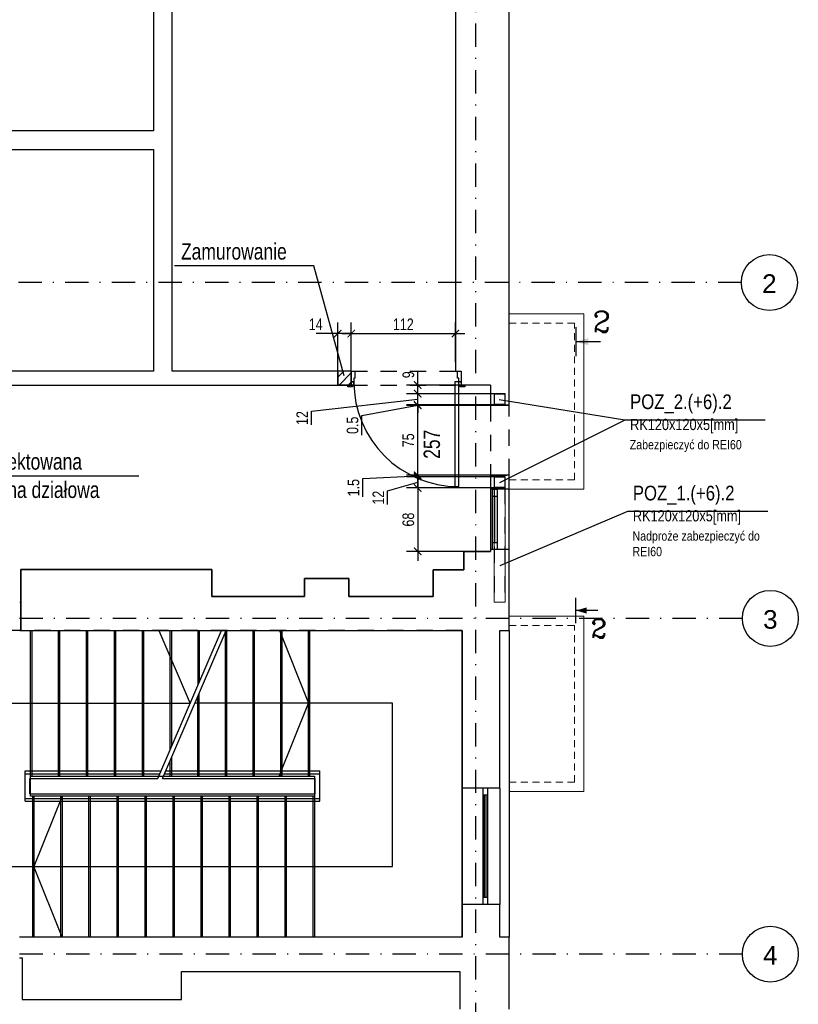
# Model space of a CAD drawing. Header units: metres. Extents: x -1659 to 3841, y -330 to 2686.
# Tile 11 of 13: x 1654 to 2489, y 880 to 1935. Entities that reach past the tile are written whole.
import ezdxf
from ezdxf.enums import TextEntityAlignment as Align

# ---------------------------------------------------------------- set-up
doc = ezdxf.new("R2010")
doc.units = ezdxf.units.M
doc.header["$LTSCALE"] = 50
doc.header["$MEASUREMENT"] = 0
for name, pattern in [('DASHDOTX2', [1, 0.5, -0.25, 0, -0.25]), ('DO', [1, 0.5, -0.24, 0.02, -0.24]), ('DP', [0.63, 0.35, -0.28]), ('Przer. długie kreski', [0.25, 0.15, -0.1])]:
    doc.linetypes.add(name, pattern=pattern)
for name, color, linetype in [('A_osie', 7, 'Continuous'), ('A_ściany', 7, 'Continuous'), ('BS_wym', 1, 'Continuous'), ('BZ_odn', 1, 'Continuous'), ('BZ_osd', 1, 'DO'), ('BZ_txc', 1, 'Continuous'), ('BZ_txg', 3, 'Continuous'), ('BZ_txs', 2, 'Continuous'), ('BZ_wym', 1, 'Continuous'), ('K3_konstrukcja do wykonania', 2, 'Continuous'), ('K3_projektowane nadproza', 150, 'DP'), ('k3_projektowane sciany', 2, 'Continuous'), ('k3_sciany istn', 1, 'DP')]:
    doc.layers.add(name, color=color, linetype=linetype)
doc.styles.add('BIKTC', font='bikromsw.shx', dxfattribs={"width": 0.85})
doc.styles.add('BIKTS', font='bikromsw.shx', dxfattribs={"width": 0.85})
doc.styles.add('BIKWYM', font='bikromsw.shx', dxfattribs={"width": 0.8})
doc.styles.add('GENERATED_STYLE_1', font='arial.ttf')
doc.styles.add('ROMANC', font='ROMANC.SHX', dxfattribs={"width": 0.9})
doc.dimstyles.new('BS_KP_50', dxfattribs={"dimscale": 0.5, "dimtxt": 25, "dimasz": 16, "dimexe": 24, "dimexo": 0, "dimgap": 0, "dimtad": 0, "dimdec": 1, "dimrnd": 0.5, "dimzin": 9, "dimdsep": 46, "dimtxsty": 'BIKWYM', "dimblk": 'ARCHTICK', "dimblk1": 'ARCHTICK', "dimblk2": 'WYM-KP', "dimcen": 0, "dimdle": 20, "dimclrd": 256, "dimclre": 256, "dimclrt": 7, "dimadec": 0, "dimazin": 0, "dimtfac": 0.033333, "dimtdec": 1, "dimtmove": 0, "dimatfit": 3, "dimldrblk": 'ARCHTICK', "dimfxl": 1, "dimtvp": 0.8, "dimtfillclr": 256, "dimtolj": 1, "dimarcsym": 0})
doc.dimstyles.new('BZ_BGR_50', dxfattribs={"dimscale": 0.5, "dimtxt": 25, "dimasz": 1.666667, "dimexe": 0, "dimexo": 0, "dimgap": 0, "dimtad": 0, "dimdec": 1, "dimrnd": 0.5, "dimzin": 9, "dimdsep": 46, "dimtxsty": 'BIKWYM', "dimblk": 'NONE', "dimcen": 0, "dimse1": 1, "dimse2": 1, "dimclrd": 256, "dimclre": 256, "dimclrt": 7, "dimadec": 0, "dimazin": 0, "dimtfac": 0.033333, "dimtdec": 1, "dimtmove": 0, "dimatfit": 3, "dimldrblk": 'NONE', "dimfxl": 1, "dimtvp": 0.8, "dimtolj": 1, "dimarcsym": 0})
doc.dimstyles.new('BZ_KP_50', dxfattribs={"dimscale": 0.5, "dimtxt": 25, "dimasz": 16, "dimexe": 24, "dimexo": 0, "dimgap": 0, "dimtad": 0, "dimdec": 1, "dimrnd": 0.5, "dimzin": 9, "dimdsep": 46, "dimtxsty": 'BIKWYM', "dimblk": 'ARCHTICK', "dimblk1": 'ARCHTICK', "dimblk2": 'WYM-KP', "dimcen": 0, "dimdle": 20, "dimclrd": 256, "dimclre": 256, "dimclrt": 7, "dimadec": 0, "dimazin": 0, "dimtfac": 0.033333, "dimtdec": 1, "dimtmove": 0, "dimatfit": 3, "dimfxl": 1, "dimtvp": 0.8, "dimtfillclr": 256, "dimtolj": 1, "dimarcsym": 0})

# ---------------------------------------------------------------- blocks, each defined once
blk = doc.blocks.new('_None')
blk = doc.blocks.new('_ArchTick')
at = {"color": 0, "linetype": 'ByBlock', "const_width": 0.15}
blk.add_lwpolyline([(-0.5, -0.5), (0.5, 0.5)], dxfattribs=at)
blk = doc.blocks.new('*D226')
at = {"layer": 'BZ_wym', "lineweight": -2}
for p, q in [((2009.2, 1558.6), (2009.2, 1610.8)), ((2121, 1568.1), (2121, 1610.8)), ((1999.2, 1598.8), (2131, 1598.8))]:
    blk.add_line(p, q, dxfattribs=at)
at = {"layer": 'Defpoints', "color": 0}
for p in [(2121, 1598.8), (2121, 1568.1), (2009.2, 1558.6)]:
    blk.add_point(p, dxfattribs=at)
at = {"layer": 'BZ_wym', "lineweight": -2, "xscale": 8, "yscale": 8, "zscale": 8, "rotation": 180}
blk.add_blockref('_ArchTick', (2009.2, 1598.8), dxfattribs=at)
at = {"layer": 'BZ_wym', "lineweight": -2, "xscale": 8, "yscale": 8, "zscale": 8}
blk.add_blockref('_ArchTick', (2121, 1598.8), dxfattribs=at)
at = {"layer": 'BZ_wym', "color": 7, "insert": (2065.1, 1608.8), "char_height": 12.5, "attachment_point": 5, "style": 'BIKWYM'}
blk.add_mtext('\\A1;112', dxfattribs=at)
blk = doc.blocks.new('WYM-KP')
blk.add_hatch(color=256).paths.add_polyline_path([(-3, 0, 1), (3, 0, 1)])
blk.add_circle((0, 0), 3)
blk = doc.blocks.new('*D227')
at = {"layer": 'BZ_wym', "lineweight": -2}
for p, q in [((1994.8, 1558.6), (1994.8, 1610.8)), ((2009.2, 1558.6), (2009.2, 1610.8)), ((1994.8, 1598.8), (1971.6, 1598.8)), ((2009.2, 1598.8), (1994.8, 1598.8)), ((2009.2, 1598.8), (2017.2, 1598.8))]:
    blk.add_line(p, q, dxfattribs=at)
at = {"layer": 'Defpoints', "color": 0}
for p in [(1994.8, 1598.8), (1994.8, 1558.6), (2009.2, 1558.6)]:
    blk.add_point(p, dxfattribs=at)
at = {"layer": 'BZ_wym', "lineweight": -2, "xscale": 8, "yscale": 8, "zscale": 8}
blk.add_blockref('_ArchTick', (1994.8, 1598.8), dxfattribs=at)
at = {"layer": 'BZ_wym', "lineweight": -2, "xscale": 8, "yscale": 8, "zscale": 8, "rotation": 180}
blk.add_blockref('_ArchTick', (2009.2, 1598.8), dxfattribs=at)
at = {"layer": 'BZ_wym', "color": 7, "insert": (1971.2, 1608.8), "char_height": 12.5, "attachment_point": 5, "style": 'BIKWYM'}
blk.add_mtext('\\A1;14', dxfattribs=at)
blk = doc.blocks.new('*D239')
at = {"layer": 'BS_wym', "lineweight": -2}
for p, q in [((2080.5, 1534.4), (2080.5, 1542.4)), ((2162.4, 1534.4), (2068.5, 1534.4)), ((2080.5, 1522.4), (2080.5, 1534.4)), ((1966.7, 1515.6), (2080.5, 1528.4)), ((2162.4, 1522.4), (2068.5, 1522.4)), ((2080.5, 1522.4), (2080.5, 1514.4)), ((1966.7, 1500.9), (1966.7, 1515.6))]:
    blk.add_line(p, q, dxfattribs=at)
at = {"layer": 'Defpoints', "color": 0}
for p in [(2080.5, 1534.4), (2162.4, 1534.4), (2162.4, 1522.4)]:
    blk.add_point(p, dxfattribs=at)
at = {"layer": 'BS_wym', "lineweight": -2, "xscale": 8, "yscale": 8, "zscale": 8}
for p, rotation in [((2080.5, 1534.4), 270), ((2080.5, 1522.4), 90)]:
    blk.add_blockref('_ArchTick', p, dxfattribs=dict(at, rotation=rotation))
at = {"layer": 'BS_wym', "color": 7, "insert": (1956.7, 1508.3), "char_height": 12.5, "attachment_point": 5, "rotation": 90, "style": 'BIKWYM'}
blk.add_mtext('\\A1;12', dxfattribs=at)
blk = doc.blocks.new('*D240')
at = {"layer": 'BS_wym', "lineweight": -2}
for p, q in [((2080.5, 1436.9), (2080.5, 1531.9)), ((2158.5, 1521.9), (2068.5, 1521.9)), ((2158.5, 1446.9), (2068.5, 1446.9))]:
    blk.add_line(p, q, dxfattribs=at)
at = {"layer": 'Defpoints', "color": 0}
for p in [(2080.5, 1521.9), (2158.5, 1521.9), (2158.5, 1446.9)]:
    blk.add_point(p, dxfattribs=at)
at = {"layer": 'BS_wym', "lineweight": -2, "xscale": 8, "yscale": 8, "zscale": 8}
for p, rotation in [((2080.5, 1521.9), 90), ((2080.5, 1446.9), 270)]:
    blk.add_blockref('_ArchTick', p, dxfattribs=dict(at, rotation=rotation))
at = {"layer": 'BS_wym', "color": 7, "insert": (2070.5, 1484.4), "char_height": 12.5, "attachment_point": 5, "rotation": 90, "style": 'BIKWYM'}
blk.add_mtext('\\A1;75', dxfattribs=at)
blk = doc.blocks.new('*D241')
at = {"layer": 'BS_wym', "lineweight": -2}
for p, q in [((2080.5, 1445.4), (2080.5, 1453.4)), ((2048.3, 1430.2), (2080.5, 1439.4)), ((2162.4, 1445.4), (2068.5, 1445.4)), ((2080.5, 1433.4), (2080.5, 1445.4)), ((2048.3, 1415.5), (2048.3, 1430.2)), ((2162.4, 1433.4), (2068.5, 1433.4)), ((2080.5, 1433.4), (2080.5, 1425.4))]:
    blk.add_line(p, q, dxfattribs=at)
at = {"layer": 'Defpoints', "color": 0}
for p in [(2080.5, 1445.4), (2162.4, 1445.4), (2162.4, 1433.4)]:
    blk.add_point(p, dxfattribs=at)
at = {"layer": 'BS_wym', "lineweight": -2, "xscale": 8, "yscale": 8, "zscale": 8}
for p, rotation in [((2080.5, 1445.4), 270), ((2080.5, 1433.4), 90)]:
    blk.add_blockref('_ArchTick', p, dxfattribs=dict(at, rotation=rotation))
at = {"layer": 'BS_wym', "color": 7, "insert": (2038.3, 1422.9), "char_height": 12.5, "attachment_point": 5, "rotation": 90, "style": 'BIKWYM'}
blk.add_mtext('\\A1;12', dxfattribs=at)
blk = doc.blocks.new('*D242')
at = {"layer": 'BS_wym', "lineweight": -2}
for p, q in [((2080.5, 1443.4), (2080.5, 1355.3)), ((2162.4, 1433.4), (2068.5, 1433.4)), ((2130, 1365.3), (2068.5, 1365.3))]:
    blk.add_line(p, q, dxfattribs=at)
at = {"layer": 'Defpoints', "color": 0}
for p in [(2162.4, 1433.4), (2080.5, 1365.3), (2130, 1365.3)]:
    blk.add_point(p, dxfattribs=at)
at = {"layer": 'BS_wym', "lineweight": -2, "xscale": 8, "yscale": 8, "zscale": 8}
for p, rotation in [((2080.5, 1433.4), 90), ((2080.5, 1365.3), 270)]:
    blk.add_blockref('_ArchTick', p, dxfattribs=dict(at, rotation=rotation))
at = {"layer": 'BS_wym', "color": 7, "insert": (2070.5, 1399.4), "char_height": 12.5, "attachment_point": 5, "rotation": 90, "style": 'BIKWYM'}
blk.add_mtext('\\A1;68', dxfattribs=at)
blk = doc.blocks.new('ST2')
blk.add_line((13.77, 0), (0, 0))
blk.add_solid([(6.84, -1.95), (6.84, 1.95), (0, 0)])
blk = doc.blocks.new('eprzv')
blk.add_line((47.9, 0), (-47.9, 0))
at = {"xscale": 6, "yscale": 6, "zscale": 6, "rotation": 270}
blk.add_blockref('ST2', (0, 0), dxfattribs=at)
at = {"style": 'ROMANC'}
blk.add_attdef('PRZ', text='', height=70, rotation=270, dxfattribs=at).set_placement((32.1, -86), align=Align.CENTER)
blk = doc.blocks.new('*D243')
at = {"layer": 'BS_wym', "lineweight": -2}
for p, q in [((2080.5, 1543.6), (2080.5, 1557.8)), ((2124.7, 1543.6), (2068.5, 1543.6)), ((2080.5, 1524.4), (2080.5, 1543.6)), ((2162.4, 1534.4), (2068.5, 1534.4))]:
    blk.add_line(p, q, dxfattribs=at)
at = {"layer": 'Defpoints', "color": 0}
for p in [(2080.5, 1543.6), (2124.7, 1543.6), (2162.4, 1534.4)]:
    blk.add_point(p, dxfattribs=at)
at = {"layer": 'BS_wym', "lineweight": -2, "xscale": 8, "yscale": 8, "zscale": 8}
for p, rotation in [((2080.5, 1543.6), 90), ((2080.5, 1534.4), 270)]:
    blk.add_blockref('_ArchTick', p, dxfattribs=dict(at, rotation=rotation))
at = {"layer": 'BS_wym', "color": 7, "insert": (2070.5, 1554.7), "char_height": 12.5, "attachment_point": 5, "rotation": 90, "style": 'BIKWYM'}
blk.add_mtext('\\A1;9', dxfattribs=at)
blk = doc.blocks.new('*D244')
at = {"layer": 'BZ_wym', "lineweight": -2}
for p, q in [((2021.7, 1443.4), (2080.5, 1446.2)), ((2158.5, 1446.9), (2068.5, 1446.9)), ((2080.5, 1446.9), (2080.5, 1454.9)), ((2080.5, 1446.9), (2080.5, 1445.4)), ((2021.7, 1423.9), (2021.7, 1443.4)), ((2162.4, 1445.4), (2068.5, 1445.4)), ((2080.5, 1445.4), (2080.5, 1437.4))]:
    blk.add_line(p, q, dxfattribs=at)
at = {"layer": 'Defpoints', "color": 0}
for p in [(2158.5, 1446.9), (2080.5, 1445.4), (2162.4, 1445.4)]:
    blk.add_point(p, dxfattribs=at)
at = {"layer": 'BZ_wym', "lineweight": -2, "xscale": 8, "yscale": 8, "zscale": 8}
for p, rotation in [((2080.5, 1446.9), 270), ((2080.5, 1445.4), 90)]:
    blk.add_blockref('_ArchTick', p, dxfattribs=dict(at, rotation=rotation))
at = {"layer": 'BZ_wym', "color": 7, "insert": (2011.7, 1433.6), "char_height": 12.5, "attachment_point": 5, "rotation": 90, "style": 'BIKWYM'}
blk.add_mtext('\\A1;1.5', dxfattribs=at)
blk = doc.blocks.new('*D245')
at = {"layer": 'BZ_wym', "lineweight": -2}
for p, q in [((2020.7, 1511), (2080.5, 1522.2)), ((2162.4, 1522.4), (2068.5, 1522.4)), ((2158.5, 1521.9), (2068.5, 1521.9)), ((2080.5, 1522.4), (2080.5, 1530.4)), ((2080.5, 1521.9), (2080.5, 1522.4)), ((2080.5, 1521.9), (2080.5, 1513.9)), ((2020.7, 1490.1), (2020.7, 1511))]:
    blk.add_line(p, q, dxfattribs=at)
at = {"layer": 'Defpoints', "color": 0}
for p in [(2080.5, 1522.4), (2158.5, 1521.9), (2162.4, 1522.4)]:
    blk.add_point(p, dxfattribs=at)
at = {"layer": 'BZ_wym', "lineweight": -2, "xscale": 8, "yscale": 8, "zscale": 8}
for p, rotation in [((2080.5, 1522.4), 270), ((2080.5, 1521.9), 90)]:
    blk.add_blockref('_ArchTick', p, dxfattribs=dict(at, rotation=rotation))
at = {"layer": 'BZ_wym', "color": 7, "insert": (2010.7, 1500.5), "char_height": 12.5, "attachment_point": 5, "rotation": 90, "style": 'BIKWYM'}
blk.add_mtext('\\A1;0.5', dxfattribs=at)

msp = doc.modelspace()

# ---------------------------------------------------------------- hatches: boundary and pattern name
at = {"layer": 'k3_projektowane sciany'}
h = msp.add_hatch(dxfattribs=at)
h.set_pattern_fill('BLOCZKI_CERAMICZNE', color=256, scale=100, style=0, pattern_type=2)
h.set_pattern_definition([(45, (-18910.1145, -3157.2034), (-4.9497475, 4.9497475), [])])
h.paths.add_polyline_path([(1994.837, 1543.645), (2009.237, 1543.645), (2009.237, 1558.645), (1994.837, 1558.645)])

# ---------------------------------------------------------------- linework, layer by layer
at = {"linetype": 'Continuous'}
msp.add_line((1655.137, 1297.945), (1655.137, 1345.745), dxfattribs=at)
at = {"layer": 'A_osie', "color": 18, "linetype": 'DASHDOTX2', "lineweight": 5}
for p in [(2225.014, 1653.545), (2225.014, 1653.545), (2226.026, 1293.545), (2226.026, 1293.545), (2226.026, 933.545), (2226.026, 933.545)]:
    msp.add_point(p, dxfattribs=at)
at = {"layer": 'A_ściany', "color": 1, "linetype": 'Continuous', "lineweight": 13}
for p, q in [((2178.537, 1619.945), (2258.537, 1619.945)), ((2258.537, 1431.945), (2258.537, 1619.945)), ((2178.537, 1431.945), (2258.537, 1431.945)), ((2178.537, 1295.945), (2258.537, 1295.945)), ((2258.537, 1107.945), (2258.537, 1295.945)), ((2178.537, 1107.945), (2258.537, 1107.945))]:
    msp.add_line(p, q, dxfattribs=at)
at = {"layer": 'A_ściany', "color": 1, "linetype": 'Przer. długie kreski', "lineweight": 13}
for p, q in [((2178.537, 1609.945), (2248.537, 1609.945)), ((2248.537, 1441.945), (2248.537, 1609.945)), ((2178.537, 1441.945), (2248.537, 1441.945)), ((2178.537, 1285.945), (2248.537, 1285.945)), ((2248.537, 1117.945), (2248.537, 1285.945)), ((2178.537, 1117.945), (2248.537, 1117.945))]:
    msp.add_line(p, q, dxfattribs=at)
at = {"layer": 'A_ściany', "linetype": 'Continuous', "flags": 128}
msp.add_lwpolyline([(2128.337, 1280.445), (2128.337, 1111.445)], dxfattribs=at)
at = {"layer": 'BZ_osd'}
for p, q in [((2142.857, 306.324), (2142.857, 2330.636)), ((2427.525, 1653.545), (-1328.028, 1653.545)), ((2428.537, 1293.545), (-1328.028, 1293.545)), ((2428.537, 933.545), (-1328.028, 933.545))]:
    msp.add_line(p, q, dxfattribs=at)
at = {"layer": 'BZ_osd', "color": 7, "linetype": 'Continuous'}
for centre in [(2457.525, 1653.545), (2458.537, 1293.545), (2458.537, 933.545)]:
    msp.add_circle(centre, 30, dxfattribs=at)
at = {"layer": 'BZ_txc'}
msp.add_line((2302.496, 1505.893), (2168.367, 1438.945), dxfattribs=at)
for points in [[(2452.852, 1505.893), (2302.496, 1505.893), (2167.934, 1527.646)], [(2455.803, 1407.996), (2305.447, 1407.996), (2168.728, 1349.87)]]:
    msp.add_lwpolyline(points, dxfattribs=at)
at = {"layer": 'K3_konstrukcja do wykonania', "linetype": 'Continuous', "lineweight": 13}
for points in [[(2162.367, 1522.445), (2162.367, 1534.445), (2174.367, 1534.445), (2174.367, 1522.445), (2162.367, 1522.445)], [(2162.367, 1433.445), (2162.367, 1445.445), (2174.367, 1445.445), (2174.367, 1433.445), (2162.367, 1433.445)], [(2174.367, 1433.445), (2174.367, 1311.045), (2162.367, 1311.045), (2162.367, 1433.445), (2174.367, 1433.445)]]:
    msp.add_lwpolyline(points, dxfattribs=at)
for points in [[(2162.967, 1523.045), (2162.967, 1533.845), (2173.767, 1533.845), (2173.767, 1523.045)], [(2162.967, 1434.045), (2162.967, 1444.845), (2173.767, 1444.845), (2173.767, 1434.045)]]:
    msp.add_lwpolyline(points, close=True, dxfattribs=at)
at = {"layer": 'K3_konstrukcja do wykonania', "linetype": 'DP', "lineweight": 13}
for points in [[(2162.867, 1433.445), (2162.867, 1311.045)], [(2173.867, 1433.445), (2173.867, 1311.045)]]:
    msp.add_lwpolyline(points, dxfattribs=at)
at = {"layer": 'K3_projektowane nadproza', "linetype": 'DP'}
msp.add_lwpolyline([(2178.537, 1521.945), (2158.537, 1521.945), (2158.537, 1446.945), (2178.537, 1446.945)], close=True, dxfattribs=at)
at = {"layer": 'k3_projektowane sciany'}
for p, q in [((2009.237, 1558.645), (2009.237, 1547.145)), ((2009.237, 1547.145), (2009.237, 1558.645)), ((2009.237, 1558.645), (2009.237, 1547.145)), ((2009.237, 1543.645), (1994.837, 1543.645))]:
    msp.add_line(p, q, dxfattribs=at)
at = {"layer": 'k3_projektowane sciany', "flags": 128}
for points in [[(1994.837, 1543.645), (1994.837, 1558.645)], [(2009.237, 1558.645), (1994.837, 1558.645)], [(1994.837, 1558.645), (1994.837, 1543.645)], [(2009.237, 1543.645), (2009.237, 1558.645)], [(1994.837, 1543.645), (2009.237, 1543.645)]]:
    msp.add_lwpolyline(points, dxfattribs=at)
at = {"layer": 'k3_sciany istn', "linetype": 'DP'}
for p, q in [((2009.237, 1558.645), (2127.237, 1558.645)), ((2009.237, 1543.645), (2127.237, 1543.645)), ((2128.337, 1280.445), (1508.804, 1280.445))]:
    msp.add_line(p, q, dxfattribs=at)
at = {"layer": 'k3_sciany istn', "linetype": 'Continuous'}
for p, q in [((2009.237, 1558.645), (2013.237, 1558.645)), ((2013.237, 1558.645), (2013.237, 1551.145)), ((2123.237, 1551.145), (2123.237, 1558.645)), ((2123.237, 1558.645), (2127.237, 1558.645)), ((2127.237, 1558.645), (2127.237, 1547.145)), ((2127.237, 1558.645), (2127.237, 1547.145)), ((2127.237, 1558.645), (2127.237, 1547.145)), ((2009.237, 1543.645), (2005.537, 1543.645)), ((2005.537, 1541.745), (2005.537, 1543.645)), ((2005.537, 1543.645), (2010.537, 1543.645)), ((2009.237, 1543.645), (2005.537, 1543.645)), ((2010.537, 1541.745), (2005.537, 1541.745)), ((2009.237, 1547.145), (2009.237, 1543.645)), ((2009.237, 1543.645), (2009.237, 1547.145)), ((2009.237, 1547.145), (2011.737, 1547.145)), ((2012.037, 1547.145), (2009.237, 1547.145)), ((2009.237, 1547.145), (2009.237, 1543.645)), ((2011.737, 1543.645), (2009.237, 1543.645)), ((2010.537, 1543.645), (2010.537, 1541.745)), ((2011.737, 1547.145), (2011.737, 1543.645)), ((2013.237, 1551.145), (2012.037, 1551.145)), ((2012.037, 1551.145), (2012.037, 1547.145)), ((2124.437, 1547.145), (2120.437, 1547.145)), ((2120.437, 1547.145), (2120.437, 1434.745)), ((2124.437, 1551.145), (2123.237, 1551.145)), ((2124.437, 1547.145), (2124.437, 1551.145)), ((2127.237, 1547.145), (2124.437, 1547.145)), ((2124.437, 1434.745), (2124.437, 1547.145)), ((2124.737, 1543.645), (2124.737, 1547.145)), ((2124.737, 1547.145), (2127.237, 1547.145)), ((2127.237, 1543.645), (2124.737, 1543.645)), ((2125.937, 1543.645), (2130.937, 1543.645)), ((2125.937, 1541.745), (2125.937, 1543.645)), ((2130.937, 1541.745), (2125.937, 1541.745)), ((2127.237, 1547.145), (2127.237, 1543.645)), ((2127.237, 1547.145), (2127.237, 1543.645)), ((2127.237, 1547.145), (2127.237, 1543.645)), ((2127.237, 1543.645), (2130.937, 1543.645)), ((2158.537, 1543.645), (2127.237, 1543.645)), ((2127.237, 1543.645), (2130.937, 1543.645)), ((2130.937, 1543.645), (2130.937, 1541.745)), ((2158.537, 1521.945), (2178.537, 1521.945)), ((2178.537, 1446.945), (2158.537, 1446.945)), ((2120.437, 1434.745), (2124.437, 1434.745)), ((2178.537, 1431.945), (2158.537, 1431.945)), ((2158.537, 1431.945), (2158.537, 1367.345)), ((2160.537, 1367.345), (2160.537, 1431.945)), ((2160.537, 1431.945), (2165.537, 1431.945)), ((2165.537, 1431.945), (2165.537, 1367.345)), ((2178.537, 1367.345), (2178.537, 1431.945)), ((2160.537, 1424.445), (2165.537, 1424.445)), ((2163.037, 1374.845), (2163.037, 1424.445)), ((2160.537, 1374.845), (2165.537, 1374.845)), ((2130.037, 1345.445), (2130.037, 1365.345)), ((2130.037, 1365.345), (2158.537, 1365.345)), ((2178.537, 1367.345), (2158.537, 1367.345)), ((2165.537, 1367.345), (2160.537, 1367.345)), ((1655.137, 1345.745), (1859.937, 1345.745)), ((1859.937, 1345.745), (1859.937, 1316.945)), ((2096.937, 1316.945), (2096.937, 1345.445)), ((2096.937, 1345.445), (2130.037, 1345.445)), ((1959.037, 1316.945), (1959.037, 1336.445)), ((1959.037, 1336.445), (2006.737, 1336.445)), ((2006.737, 1336.445), (2006.737, 1316.945)), ((1859.937, 1316.945), (1959.037, 1316.945)), ((2006.737, 1316.945), (2096.937, 1316.945)), ((1665.537, 1103.045), (1665.537, 1280.445)), ((1667.037, 1124.445), (1667.037, 1280.445)), ((1695.487, 1124.445), (1695.487, 1280.445)), ((1696.987, 1124.445), (1696.987, 1280.445)), ((1725.437, 1124.445), (1725.437, 1280.445)), ((1726.937, 1124.445), (1726.937, 1280.445)), ((1755.387, 1124.445), (1755.387, 1280.445)), ((1756.887, 1124.445), (1756.887, 1280.445)), ((1785.337, 1124.445), (1785.337, 1280.445)), ((1786.837, 1124.445), (1786.837, 1280.445)), ((1801.972, 1121.945), (1870.248, 1280.445)), ((1803.049, 1280.445), (1836.648, 1202.445)), ((1806.972, 1121.945), (1875.248, 1280.445)), ((1815.287, 1152.855), (1815.287, 1280.445)), ((1816.787, 1156.337), (1816.787, 1280.445)), ((1845.237, 1222.382), (1845.237, 1280.445)), ((1846.737, 1225.865), (1846.737, 1280.445)), ((1874.507, 1124.445), (1874.507, 1280.445)), ((1876.007, 1124.445), (1876.007, 1280.445)), ((1904.117, 1124.445), (1904.117, 1280.445)), ((1905.617, 1124.445), (1905.617, 1280.445)), ((1932.194, 1280.445), (1963.337, 1202.538)), ((1933.727, 1124.445), (1933.727, 1280.445)), ((1935.227, 1124.445), (1935.227, 1280.445)), ((1963.337, 1124.445), (1963.337, 1280.445)), ((1964.837, 1124.445), (1964.837, 1280.445)), ((2128.337, 1280.445), (2128.337, 951.745)), ((2128.337, 951.745), (2128.337, 1280.445)), ((2178.537, 1280.445), (2178.537, 951.745)), ((1844.897, 1124.445), (1844.897, 1209.986)), ((1846.397, 1124.445), (1846.397, 1213.468)), ((1836.648, 1202.445), (1586.537, 1202.445)), ((2053.476, 1202.538), (1841.688, 1202.538)), ((1932.12, 1124.445), (1963.337, 1202.538)), ((2053.476, 1027.395), (2053.476, 1202.538)), ((1815.287, 1124.445), (1815.287, 1141.248)), ((1816.787, 1124.445), (1816.787, 1144.73)), ((1659.537, 1129.945), (1805.418, 1129.945)), ((1659.537, 1097.545), (1659.537, 1129.945)), ((1810.418, 1129.945), (1975.737, 1129.945)), ((1975.737, 1097.545), (1975.737, 1129.945)), ((1659.537, 1126.945), (1804.125, 1126.945)), ((1664.537, 1121.945), (1801.972, 1121.945)), ((1664.537, 1105.545), (1664.537, 1121.945)), ((1665.537, 1124.445), (1803.049, 1124.445)), ((1665.537, 1103.045), (1665.537, 1124.445)), ((1665.537, 1124.445), (1969.737, 1124.445)), ((1806.972, 1121.945), (1970.737, 1121.945)), ((1808.049, 1124.445), (1969.737, 1124.445)), ((1809.125, 1126.945), (1975.737, 1126.945)), ((1969.737, 1124.445), (1969.737, 951.745)), ((1969.737, 1124.445), (1969.737, 1103.045)), ((1970.737, 1105.545), (1970.737, 1121.945)), ((2168.537, 1111.445), (2128.337, 1111.445)), ((2150.537, 986.745), (2150.537, 1111.445)), ((2155.537, 986.745), (2155.537, 1111.445)), ((2168.537, 1111.445), (2168.537, 986.745)), ((1659.537, 1100.545), (1975.737, 1100.545)), ((1664.537, 1105.545), (1970.737, 1105.545)), ((1969.737, 1103.045), (1665.537, 1103.045)), ((1969.737, 1103.045), (1665.537, 1103.045)), ((1667.637, 1103.045), (1667.637, 951.745)), ((1669.137, 1103.045), (1669.137, 951.745)), ((1699.376, 1103.045), (1669.137, 1027.395)), ((1697.697, 1103.045), (1697.697, 951.745)), ((1699.197, 1103.045), (1699.197, 951.745)), ((1727.757, 1103.045), (1727.757, 951.745)), ((1729.257, 1103.045), (1729.257, 951.745)), ((1757.817, 1103.045), (1757.817, 951.745)), ((1759.317, 1103.045), (1759.317, 951.745)), ((1787.877, 1103.045), (1787.877, 951.745)), ((1789.377, 1103.045), (1789.377, 951.745)), ((1817.937, 1103.045), (1817.937, 951.745)), ((1819.437, 1103.045), (1819.437, 951.745)), ((1847.997, 1103.045), (1847.997, 951.745)), ((1849.497, 1103.045), (1849.497, 951.745)), ((1878.057, 1103.045), (1878.057, 951.745)), ((1879.557, 1103.045), (1879.557, 951.745)), ((1908.117, 1103.045), (1908.117, 951.745)), ((1909.617, 1103.045), (1909.617, 951.745)), ((1938.177, 1103.045), (1938.177, 951.745)), ((1939.677, 1103.045), (1939.677, 951.745)), ((1968.237, 1103.045), (1968.237, 951.745)), ((2155.537, 1103.945), (2150.537, 1103.945)), ((2152.037, 994.245), (2152.037, 1103.945)), ((2154.037, 994.245), (2154.037, 1103.945)), ((1659.537, 1097.545), (1975.737, 1097.545)), ((1586.537, 1027.395), (2053.476, 1027.395)), ((1699.377, 951.745), (1669.137, 1027.395)), ((2155.537, 994.245), (2150.537, 994.245)), ((2168.537, 986.745), (2128.337, 986.745))]:
    msp.add_line(p, q, dxfattribs=at)
at = {"layer": 'k3_sciany istn', "linetype": 'Continuous', "flags": 128}
for points in [[(2178.537, 1543.645), (2178.537, 2231.645)], [(1797.381, 2192.645), (1797.381, 1816.18)], [(1817.331, 1558.645), (1817.331, 2184.145)], [(2121.037, 2184.145), (2121.037, 1558.645)], [(1797.381, 1816.18), (1618.153, 1816.18)], [(1643.961, 1796.23), (1797.381, 1796.23)], [(1797.381, 1796.23), (1797.381, 1558.645)], [(1797.381, 1558.645), (1643.961, 1558.645)], [(1994.837, 1558.645), (1817.331, 1558.645)], [(2121.037, 1558.645), (2127.237, 1558.645)], [(1620.937, 1543.645), (1994.837, 1543.645)], [(2158.537, 1543.645), (2158.537, 1521.945)], [(2178.537, 1521.945), (2178.537, 1543.645)], [(2158.537, 1446.945), (2158.537, 1431.945)], [(2178.537, 1431.945), (2178.537, 1446.945)], [(2130.037, 1365.345), (2130.037, 1345.445)], [(2158.537, 1365.345), (2130.037, 1365.345)], [(2158.537, 1367.345), (2158.537, 1365.345)], [(2178.537, 1365.345), (2178.537, 1367.345)], [(2178.537, 1280.445), (2178.537, 1365.345)], [(1859.937, 1345.745), (1655.137, 1345.745)], [(1655.137, 1345.745), (1655.137, 1280.445)], [(1859.937, 1316.945), (1859.937, 1345.745)], [(2130.037, 1345.445), (2096.937, 1345.445)], [(2096.937, 1345.445), (2096.937, 1316.945)], [(2006.737, 1336.445), (1959.037, 1336.445)], [(1959.037, 1336.445), (1959.037, 1316.945)], [(2006.737, 1316.945), (2006.737, 1336.445)], [(1655.137, 1310.445), (1653.837, 1310.445)], [(1655.137, 1280.445), (1655.137, 1310.445)], [(1959.037, 1316.945), (1859.937, 1316.945)], [(2096.937, 1316.945), (2006.737, 1316.945)], [(1653.837, 1280.445), (1655.137, 1280.445)], [(1655.137, 1280.445), (1859.937, 1280.445)], [(1859.937, 1280.445), (1959.037, 1280.445)], [(1959.037, 1280.445), (2006.737, 1280.445)], [(2006.737, 1280.445), (2096.937, 1280.445)], [(2096.937, 1280.445), (2128.337, 1280.445)], [(2168.537, 1280.445), (2178.537, 1280.445)], [(2168.537, 1111.445), (2168.537, 1280.445)], [(2128.337, 986.745), (2128.337, 951.745)], [(2168.537, 951.745), (2168.537, 986.745)], [(1656.537, 951.745), (1653.637, 951.745)], [(1827.337, 951.745), (1656.537, 951.745)], [(2128.337, 951.745), (1827.337, 951.745)], [(2178.537, 951.745), (2168.537, 951.745)], [(2178.537, 874.545), (2178.537, 951.745)], [(1653.637, 929.745), (1656.537, 929.745)], [(1656.537, 929.745), (1656.537, 885.045)], [(1827.337, 915.045), (2125.737, 915.045)], [(1827.337, 885.045), (1827.337, 915.045)], [(2125.737, 915.045), (2125.737, 874.545)], [(1656.537, 885.045), (1827.337, 885.045)]]:
    msp.add_lwpolyline(points, dxfattribs=at)
at = {"layer": 'k3_sciany istn', "linetype": 'Continuous'}
msp.add_arc((2124.437, 1547.145), 112.4, 180, 270, dxfattribs=at)

# ---------------------------------------------------------------- block references
at = {"layer": 'BZ_txg', "xscale": 0.3214285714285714, "yscale": 0.3214285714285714, "zscale": 0.3214285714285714, "rotation": 90}
msp.add_blockref('eprzv', (2250.095, 1590.148), dxfattribs=at).add_auto_attribs({'PRZ': '2'})
at = {"layer": 'BZ_txg'}
ref = msp.add_blockref('eprzv', (2250.095, 1301.983), dxfattribs=dict(at, xscale=-0.2857142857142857, yscale=0.2857142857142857, zscale=0.2857142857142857, rotation=90))
ref.add_attrib('PRZ', '2', dxfattribs={"layer": '0', "height": 20, "style": 'ROMANC'}).set_placement((2274.663, 1272.802), align=Align.CENTER)

# ---------------------------------------------------------------- texts
at = {"layer": 'BZ_osd', "color": 7, "linetype": 'Continuous', "style": 'GENERATED_STYLE_1'}
for tag, text, p in [('2', '2', (2457.525, 1652.402)), ('3', '1', (2458.537, 1292.402)), ('4', '1', (2458.537, 932.402))]:
    msp.add_attdef(tag, text=text, height=20, dxfattribs=at).set_placement(p, align=Align.MIDDLE_CENTER)
at = {"layer": 'BZ_txc', "char_height": 10, "width": 149.48889, "attachment_point": 1, "style": 'BIKTC'}
for s, insert in [('Zabezpieczyć do REI60', (2307.85, 1484.741)), ('Nadproże zabezpieczyć do REI60', (2310.8, 1386.845))]:
    msp.add_mtext(s, dxfattribs=dict(at, insert=insert))
at = {"layer": 'BZ_txs', "style": 'BIKTS', "width": 0.8}
for s, p in [('Zamurowanie', (1826.755, 1678.123)), ('Projektowana', (1607.248, 1452.959)), ('ściana działowa', (1607.248, 1422.603))]:
    msp.add_text(s, height=17.5, dxfattribs=at).set_placement(p)
msp.add_text('257', height=17.5, rotation=90, dxfattribs=at).set_placement((2104.377, 1464.562))
at = {"layer": 'BZ_txs', "char_height": 15.75, "width": 244.33751, "attachment_point": 1, "style": 'BIKTS'}
for s, insert in [('POZ_2.(+6).2\\P{\\H0.7619x;RK120x120x5[mm]}', (2308.222, 1533.654)), ('POZ_1.(+6).2\\P{\\H0.7619x;RK120x120x5[mm]}', (2311.172, 1435.758))]:
    msp.add_mtext(s, dxfattribs=dict(at, insert=insert))

# ---------------------------------------------------------------- dimensions: what is measured, and where the dimension line sits
at = {"layer": 'BS_wym'}
for base, p1, p2, override, picture, middle in [((2080.467, 1543.645), (2162.367, 1534.445), (2124.737, 1543.645), {"dimdec": 0, "dimrnd": 1, "dimatfit": 1}, '*D243', (2070.467, 1554.74)), ((2080.467, 1521.945), (2158.537, 1446.945), (2158.537, 1521.945), {"dimdec": 1, "dimrnd": 0.1, "dimatfit": 1}, '*D240', (2070.467, 1484.445)), ((2080.467, 1365.345), (2162.367, 1433.445), (2130.037, 1365.345), {"dimdec": 0, "dimrnd": 1, "dimatfit": 1}, '*D242', (2070.467, 1399.395))]:
    dim = msp.add_linear_dim(base=base, p1=p1, p2=p2, angle=90, dimstyle='BS_KP_50', override=override, dxfattribs=at)
    dim.commit()
    dim.dimension.update_dxf_attribs({"geometry": picture, "text_midpoint": middle})
for base, p1, p2, picture, middle in [((2080.467, 1534.445), (2162.367, 1522.445), (2162.367, 1534.445), '*D239', (1966.726, 1515.636)), ((2080.467, 1445.445), (2162.367, 1433.445), (2162.367, 1445.445), '*D241', (2048.281, 1430.235))]:
    dim = msp.add_linear_dim(base=base, p1=p1, p2=p2, angle=90, dimstyle='BS_KP_50', override={"dimdec": 0, "dimrnd": 1, "dimtmove": 1, "dimatfit": 1}, dxfattribs=at)
    dim.commit()
    dim.dimension.update_dxf_attribs({"geometry": picture, "text_midpoint": middle, "dimtype": 160})
at = {"layer": 'BZ_wym'}
for base, p2, picture, middle in [((1994.837, 1598.806), (1994.837, 1558.645), '*D227', (1971.218, 1608.806)), ((2121.037, 1598.806), (2121.037, 1568.147), '*D226', (2065.137, 1608.806))]:
    dim = msp.add_linear_dim(base=base, p1=(2009.237, 1558.645), p2=p2, dimstyle='BZ_KP_50', override={"dimdec": 0, "dimrnd": 1, "dimatfit": 1}, dxfattribs=at)
    dim.commit()
    dim.dimension.update_dxf_attribs({"geometry": picture, "text_midpoint": middle})
for base, p1, p2, picture, middle in [((2080.467, 1522.445), (2158.537, 1521.945), (2162.367, 1522.445), '*D245', (2020.665, 1511.008)), ((2080.467, 1445.445), (2158.537, 1446.945), (2162.367, 1445.445), '*D244', (2021.675, 1443.394))]:
    dim = msp.add_linear_dim(base=base, p1=p1, p2=p2, angle=90, dimstyle='BZ_KP_50', override={"dimdec": 2, "dimrnd": 0.1, "dimtmove": 1, "dimatfit": 1}, dxfattribs=at)
    dim.commit()
    dim.dimension.update_dxf_attribs({"geometry": picture, "text_midpoint": middle, "dimtype": 160})

# ---------------------------------------------------------------- leaders
at = {"layer": 'BZ_odn'}
for points in [[(2001.582, 1553.507), (1969.089, 1671.392), (1819.755, 1671.392)], [(1489.673, 1389.107), (1600.248, 1446.228), (1781.581, 1446.228)]]:
    msp.add_leader(points, dimstyle='BZ_BGR_50', dxfattribs=at)

doc.saveas('drawing.dxf')
